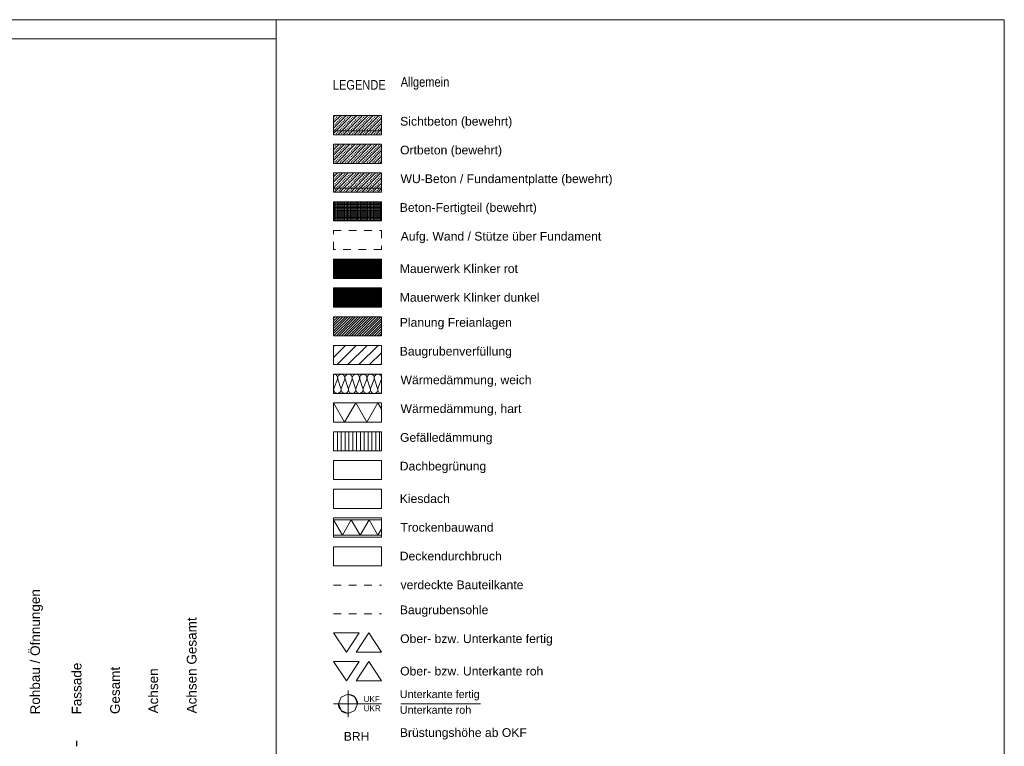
# Model space of a CAD drawing. Header units: metres. Extents: x -45.2 to 14.3, y -31.8 to 10.2.
# Tile 141 of 141: x 1.4 to 14.3, y 0.7 to 10.2. Entities that reach past the tile are written whole.
import ezdxf

# ---------------------------------------------------------------- set-up
doc = ezdxf.new("R2010")
doc.units = ezdxf.units.M
doc.header["$LTSCALE"] = 0.05
for name, pattern in [('ACAD_ISO02W101', [0.6, 0.48, -0.12]), ('gestrichelt - 02', [4, 2, -2]), ('VW-01 Strichlinie kurz', [2, 1, -1])]:
    doc.linetypes.add(name, pattern=pattern)
for name, color, linetype, lineweight, true_color in [('013_Beton und Stahlbetonarbeiten-310 Baugrube', 7, 'gestrichelt - 02', 9, 0xc0c0c0), ('021_DA-Gründach', 7, 'Continuous', 13, 0x555555), ('021_DA-Kiesschüttung', 7, 'Continuous', 13, 0x777777)]:
    doc.layers.add(name, color=color, linetype=linetype, lineweight=lineweight, true_color=true_color)
for name, color, linetype, lineweight in [('013_Beton und Stahlbetonarbeiten-320 Fundamente Aufg. Wände', 7, 'ACAD_ISO02W101', 9), ('014_Fassadenarbeiten-330 Mauerwerk 11.5cm', 7, 'Continuous', 9), ('AV1-Durchbruch', 7, 'Continuous', 5), ('AV1-Planrahmen', 7, 'Continuous', 9), ('Bemaßung-Bemaßung', 7, 'Continuous', 9), ('Keine', 7, 'Continuous', 9)]:
    doc.layers.add(name, color=color, linetype=linetype, lineweight=lineweight)
doc.styles.add('Arial', font='arial.ttf')
doc.styles.add('Arial Narrow', font='ARIALN.TTF')

# ---------------------------------------------------------------- blocks, each defined once
blk = doc.blocks.new('Group')
at = {"layer": 'AV1-Planrahmen', "color": 7}
blk.add_line((0.4045, 0.4155), (0.4045, 0.4205), dxfattribs=at)
at = {"layer": 'AV1-Planrahmen', "color": 7, "flags": 128}
for points in [[(-0.5945, -0.4205), (-0.5945, 0.4205), (0.5945, 0.4205), (0.5945, -0.4205)], [(-0.5695, -0.4155), (-0.5695, 0.4155), (0.4045, 0.4155), (0.4045, -0.4155)]]:
    blk.add_lwpolyline(points, close=True, dxfattribs=at)

msp = doc.modelspace()

# ---------------------------------------------------------------- linework, layer by layer
at = {"layer": '013_Beton und Stahlbetonarbeiten-310 Baugrube'}
msp.add_line((5.525, 2.475), (6.15, 2.475), dxfattribs=at)
at = {"layer": '013_Beton und Stahlbetonarbeiten-320 Fundamente Aufg. Wände'}
msp.add_lwpolyline([(6.15, 7.475), (6.15, 7.225), (5.525, 7.225), (5.525, 7.475)], close=True, dxfattribs=at)
at = {"layer": '014_Fassadenarbeiten-330 Mauerwerk 11.5cm', "color": 255, "linetype": 'Continuous', "lineweight": 9}
for p, q in [((5.525, 6.722), (5.528, 6.725)), ((5.525, 6.704), (5.545, 6.725)), ((5.525, 6.687), (5.563, 6.725)), ((5.525, 6.669), (5.581, 6.725)), ((5.525, 6.651), (5.598, 6.725)), ((5.525, 6.634), (5.616, 6.725)), ((5.525, 6.616), (5.634, 6.725)), ((5.525, 6.598), (5.651, 6.725)), ((5.525, 6.581), (5.669, 6.725)), ((5.525, 6.563), (5.687, 6.725)), ((5.525, 6.545), (5.704, 6.725)), ((5.525, 6.528), (5.722, 6.725)), ((5.525, 6.51), (5.74, 6.725)), ((5.525, 6.492), (5.758, 6.725)), ((5.525, 6.475), (5.775, 6.725)), ((5.543, 6.475), (5.793, 6.725)), ((5.561, 6.475), (5.811, 6.725)), ((5.578, 6.475), (5.828, 6.725)), ((5.596, 6.475), (5.846, 6.725)), ((5.614, 6.475), (5.864, 6.725)), ((5.631, 6.475), (5.881, 6.725)), ((5.649, 6.475), (5.899, 6.725)), ((5.667, 6.475), (5.917, 6.725)), ((5.684, 6.475), (5.934, 6.725)), ((5.702, 6.475), (5.952, 6.725)), ((5.72, 6.475), (5.97, 6.725)), ((5.737, 6.475), (5.987, 6.725)), ((5.755, 6.475), (6.005, 6.725)), ((5.773, 6.475), (6.023, 6.725)), ((5.79, 6.475), (6.04, 6.725)), ((5.808, 6.475), (6.058, 6.725)), ((5.826, 6.475), (6.076, 6.725)), ((5.843, 6.475), (6.093, 6.725)), ((5.861, 6.475), (6.111, 6.725)), ((5.879, 6.475), (6.129, 6.725)), ((5.896, 6.475), (6.146, 6.725)), ((5.914, 6.475), (6.15, 6.711)), ((5.932, 6.475), (6.15, 6.693)), ((5.949, 6.475), (6.15, 6.675)), ((5.967, 6.475), (6.15, 6.658)), ((5.985, 6.475), (6.15, 6.64)), ((6.002, 6.475), (6.15, 6.622)), ((6.02, 6.475), (6.15, 6.605)), ((6.038, 6.475), (6.15, 6.587)), ((6.056, 6.475), (6.15, 6.569)), ((6.073, 6.475), (6.15, 6.552)), ((6.091, 6.475), (6.15, 6.534)), ((6.109, 6.475), (6.15, 6.516)), ((6.126, 6.475), (6.15, 6.499)), ((6.144, 6.475), (6.15, 6.481))]:
    msp.add_line(p, q, dxfattribs=at)
at = {"layer": '014_Fassadenarbeiten-330 Mauerwerk 11.5cm'}
msp.add_lwpolyline([(5.525, 6.475), (5.525, 6.725), (6.15, 6.725), (6.15, 6.475)], close=True, dxfattribs=at)
at = {"layer": '021_DA-Gründach'}
msp.add_lwpolyline([(5.525, 4.475), (6.15, 4.475), (6.15, 4.225), (5.525, 4.225)], close=True, dxfattribs=at)
at = {"layer": '021_DA-Kiesschüttung'}
msp.add_lwpolyline([(5.525, 4.1), (6.15, 4.1), (6.15, 3.85), (5.525, 3.85)], close=True, dxfattribs=at)
at = {"layer": 'AV1-Durchbruch', "linetype": 'Continuous', "lineweight": 9}
msp.add_lwpolyline([(5.525, 3.35), (6.15, 3.35), (6.15, 3.1), (5.525, 3.1)], close=True, dxfattribs=at)
at = {"layer": 'Bemaßung-Bemaßung', "color": 0, "linetype": 'Continuous', "lineweight": -2}
msp.add_line((2.175, 0.746), (2.175, 0.816), dxfattribs=at)
at = {"layer": 'Keine', "color": 251, "linetype": 'Continuous', "lineweight": 13, "true_color": 0x4c4c4c}
for p, q in [((5.759, 8.975), (5.525, 8.741)), ((5.688, 8.975), (5.525, 8.811)), ((5.618, 8.975), (5.525, 8.882)), ((5.547, 8.975), (5.525, 8.953)), ((5.525, 8.914), (5.531, 8.921)), ((5.54, 8.93), (5.549, 8.938)), ((5.54, 8.859), (5.549, 8.868)), ((5.558, 8.947), (5.567, 8.956)), ((5.558, 8.876), (5.567, 8.885)), ((5.576, 8.965), (5.584, 8.974)), ((5.576, 8.894), (5.584, 8.903)), ((5.83, 8.975), (5.58, 8.725)), ((5.593, 8.912), (5.602, 8.921)), ((5.611, 8.93), (5.62, 8.938)), ((5.611, 8.859), (5.62, 8.868)), ((5.629, 8.947), (5.637, 8.956)), ((5.629, 8.876), (5.637, 8.885)), ((5.646, 8.965), (5.655, 8.974)), ((5.646, 8.894), (5.655, 8.903)), ((5.901, 8.975), (5.651, 8.725)), ((5.664, 8.912), (5.673, 8.921)), ((5.682, 8.93), (5.69, 8.938)), ((5.682, 8.859), (5.69, 8.868)), ((5.699, 8.947), (5.708, 8.956)), ((5.699, 8.876), (5.708, 8.885)), ((5.717, 8.965), (5.726, 8.974)), ((5.717, 8.894), (5.726, 8.903)), ((5.971, 8.975), (5.721, 8.725)), ((5.735, 8.912), (5.743, 8.921)), ((5.752, 8.93), (5.761, 8.938)), ((5.752, 8.859), (5.761, 8.868)), ((5.77, 8.947), (5.779, 8.956)), ((5.77, 8.876), (5.779, 8.885)), ((5.788, 8.965), (5.796, 8.974)), ((5.788, 8.894), (5.796, 8.903)), ((6.042, 8.975), (5.792, 8.725)), ((5.805, 8.912), (5.814, 8.921)), ((5.823, 8.93), (5.832, 8.938)), ((5.823, 8.859), (5.832, 8.868)), ((5.841, 8.947), (5.85, 8.956)), ((5.841, 8.876), (5.85, 8.885)), ((5.858, 8.965), (5.867, 8.974)), ((5.858, 8.894), (5.867, 8.903)), ((6.113, 8.975), (5.863, 8.725)), ((5.876, 8.912), (5.885, 8.921)), ((5.894, 8.93), (5.903, 8.938)), ((5.894, 8.859), (5.903, 8.868)), ((5.911, 8.947), (5.92, 8.956)), ((5.911, 8.876), (5.92, 8.885)), ((5.929, 8.965), (5.938, 8.974)), ((5.929, 8.894), (5.938, 8.903)), ((6.15, 8.941), (5.933, 8.725)), ((5.947, 8.912), (5.956, 8.921)), ((5.964, 8.93), (5.973, 8.938)), ((5.964, 8.859), (5.973, 8.868)), ((5.982, 8.947), (5.991, 8.956)), ((5.982, 8.876), (5.991, 8.885)), ((6, 8.965), (6.009, 8.974)), ((6, 8.894), (6.009, 8.903)), ((6.15, 8.871), (6.004, 8.725)), ((6.017, 8.912), (6.026, 8.921)), ((6.035, 8.93), (6.044, 8.938)), ((6.035, 8.859), (6.044, 8.868)), ((6.053, 8.947), (6.062, 8.956)), ((6.053, 8.876), (6.062, 8.885)), ((6.07, 8.965), (6.079, 8.974)), ((6.07, 8.894), (6.079, 8.903)), ((6.088, 8.912), (6.097, 8.921)), ((6.106, 8.93), (6.115, 8.938)), ((6.106, 8.859), (6.115, 8.868)), ((6.124, 8.947), (6.132, 8.956)), ((6.124, 8.876), (6.132, 8.885)), ((6.141, 8.965), (6.15, 8.973)), ((6.141, 8.894), (6.15, 8.903)), ((5.525, 8.843), (5.531, 8.85)), ((5.525, 8.773), (5.531, 8.779)), ((5.54, 8.788), (5.549, 8.797)), ((5.558, 8.806), (5.567, 8.815)), ((5.558, 8.735), (5.567, 8.744)), ((5.576, 8.823), (5.584, 8.832)), ((5.576, 8.753), (5.584, 8.762)), ((5.593, 8.841), (5.602, 8.85)), ((5.593, 8.77), (5.602, 8.779)), ((5.611, 8.788), (5.62, 8.797)), ((5.629, 8.806), (5.637, 8.815)), ((5.629, 8.735), (5.637, 8.744)), ((5.646, 8.823), (5.655, 8.832)), ((5.646, 8.753), (5.655, 8.762)), ((5.664, 8.841), (5.673, 8.85)), ((5.664, 8.77), (5.673, 8.779)), ((5.682, 8.788), (5.69, 8.797)), ((5.699, 8.806), (5.708, 8.815)), ((5.699, 8.735), (5.708, 8.744)), ((5.717, 8.823), (5.726, 8.832)), ((5.717, 8.753), (5.726, 8.762)), ((5.735, 8.841), (5.743, 8.85)), ((5.735, 8.77), (5.743, 8.779)), ((5.752, 8.788), (5.761, 8.797)), ((5.77, 8.806), (5.779, 8.815)), ((5.77, 8.735), (5.779, 8.744)), ((5.788, 8.823), (5.796, 8.832)), ((5.788, 8.753), (5.796, 8.762)), ((5.805, 8.841), (5.814, 8.85)), ((5.805, 8.77), (5.814, 8.779)), ((5.823, 8.788), (5.832, 8.797)), ((5.841, 8.806), (5.85, 8.815)), ((5.841, 8.735), (5.85, 8.744)), ((5.858, 8.823), (5.867, 8.832)), ((5.858, 8.753), (5.867, 8.762)), ((5.876, 8.841), (5.885, 8.85)), ((5.876, 8.77), (5.885, 8.779)), ((5.894, 8.788), (5.903, 8.797)), ((5.911, 8.806), (5.92, 8.815)), ((5.911, 8.735), (5.92, 8.744)), ((5.929, 8.823), (5.938, 8.832)), ((5.929, 8.753), (5.938, 8.762)), ((5.947, 8.841), (5.956, 8.85)), ((5.947, 8.77), (5.956, 8.779)), ((5.964, 8.788), (5.973, 8.797)), ((5.982, 8.806), (5.991, 8.815)), ((5.982, 8.735), (5.991, 8.744)), ((6, 8.823), (6.009, 8.832)), ((6, 8.753), (6.009, 8.762)), ((6.017, 8.841), (6.026, 8.85)), ((6.017, 8.77), (6.026, 8.779)), ((6.035, 8.788), (6.044, 8.797)), ((6.053, 8.806), (6.062, 8.815)), ((6.053, 8.735), (6.062, 8.744)), ((6.07, 8.823), (6.079, 8.832)), ((6.07, 8.753), (6.079, 8.762)), ((6.15, 8.8), (6.075, 8.725)), ((6.088, 8.841), (6.097, 8.85)), ((6.088, 8.77), (6.097, 8.779)), ((6.106, 8.788), (6.115, 8.797)), ((6.124, 8.806), (6.132, 8.815)), ((6.124, 8.735), (6.132, 8.744)), ((6.141, 8.823), (6.15, 8.832)), ((6.141, 8.753), (6.15, 8.761)), ((5.548, 8.725), (5.549, 8.726)), ((5.619, 8.725), (5.62, 8.726)), ((5.689, 8.725), (5.69, 8.726)), ((5.76, 8.725), (5.761, 8.726)), ((5.831, 8.725), (5.832, 8.726)), ((5.901, 8.725), (5.903, 8.726)), ((5.972, 8.725), (5.973, 8.726)), ((6.043, 8.725), (6.044, 8.726)), ((6.113, 8.725), (6.115, 8.726)), ((6.15, 8.729), (6.146, 8.725)), ((5.738, 8.6), (5.525, 8.387)), ((5.667, 8.6), (5.525, 8.458)), ((5.596, 8.6), (5.525, 8.528)), ((5.526, 8.6), (5.525, 8.599)), ((5.525, 8.561), (5.531, 8.567)), ((5.525, 8.49), (5.531, 8.496)), ((5.54, 8.576), (5.549, 8.585)), ((5.54, 8.505), (5.549, 8.514)), ((5.558, 8.594), (5.564, 8.6)), ((5.808, 8.6), (5.558, 8.35)), ((5.558, 8.523), (5.567, 8.532)), ((5.576, 8.541), (5.584, 8.549)), ((5.576, 8.47), (5.584, 8.479)), ((5.593, 8.558), (5.602, 8.567)), ((5.593, 8.488), (5.602, 8.496)), ((5.611, 8.576), (5.62, 8.585)), ((5.611, 8.505), (5.62, 8.514)), ((5.629, 8.594), (5.635, 8.6)), ((5.879, 8.6), (5.629, 8.35)), ((5.629, 8.523), (5.637, 8.532)), ((5.646, 8.541), (5.655, 8.549)), ((5.646, 8.47), (5.655, 8.479)), ((5.664, 8.558), (5.673, 8.567)), ((5.664, 8.488), (5.673, 8.496)), ((5.682, 8.576), (5.69, 8.585)), ((5.682, 8.505), (5.69, 8.514)), ((5.699, 8.594), (5.706, 8.6)), ((5.699, 8.523), (5.708, 8.532)), ((5.95, 8.6), (5.7, 8.35)), ((5.717, 8.541), (5.726, 8.549)), ((5.717, 8.47), (5.726, 8.479)), ((5.735, 8.558), (5.743, 8.567)), ((5.735, 8.488), (5.743, 8.496)), ((5.752, 8.576), (5.761, 8.585)), ((5.752, 8.505), (5.761, 8.514)), ((5.77, 8.594), (5.776, 8.6)), ((5.77, 8.523), (5.779, 8.532)), ((6.021, 8.6), (5.771, 8.35)), ((5.788, 8.541), (5.796, 8.549)), ((5.788, 8.47), (5.796, 8.479)), ((5.805, 8.558), (5.814, 8.567)), ((5.805, 8.488), (5.814, 8.496)), ((5.823, 8.576), (5.832, 8.585)), ((5.823, 8.505), (5.832, 8.514)), ((5.841, 8.594), (5.847, 8.6)), ((6.091, 8.6), (5.841, 8.35)), ((5.841, 8.523), (5.85, 8.532)), ((5.858, 8.541), (5.867, 8.549)), ((5.858, 8.47), (5.867, 8.479)), ((5.876, 8.558), (5.885, 8.567)), ((5.876, 8.488), (5.885, 8.496)), ((5.894, 8.576), (5.903, 8.585)), ((5.894, 8.505), (5.903, 8.514)), ((5.911, 8.594), (5.918, 8.6)), ((5.911, 8.523), (5.92, 8.532)), ((6.15, 8.588), (5.912, 8.35)), ((5.929, 8.541), (5.938, 8.549)), ((5.929, 8.47), (5.938, 8.479)), ((5.947, 8.558), (5.956, 8.567)), ((5.947, 8.488), (5.956, 8.496)), ((5.964, 8.576), (5.973, 8.585)), ((5.964, 8.505), (5.973, 8.514)), ((5.982, 8.594), (5.988, 8.6)), ((5.982, 8.523), (5.991, 8.532)), ((6.15, 8.517), (5.983, 8.35)), ((6, 8.541), (6.009, 8.549)), ((6, 8.47), (6.009, 8.479)), ((6.017, 8.558), (6.026, 8.567)), ((6.017, 8.488), (6.026, 8.496)), ((6.035, 8.576), (6.044, 8.585)), ((6.035, 8.505), (6.044, 8.514)), ((6.053, 8.594), (6.059, 8.6)), ((6.053, 8.523), (6.062, 8.532)), ((6.07, 8.541), (6.079, 8.549)), ((6.07, 8.47), (6.079, 8.479)), ((6.088, 8.558), (6.097, 8.567)), ((6.088, 8.488), (6.097, 8.496)), ((6.106, 8.576), (6.115, 8.585)), ((6.106, 8.505), (6.115, 8.514)), ((6.124, 8.594), (6.13, 8.6)), ((6.124, 8.523), (6.132, 8.532)), ((6.141, 8.541), (6.15, 8.549)), ((6.141, 8.47), (6.15, 8.478)), ((5.525, 8.419), (5.531, 8.426)), ((5.526, 8.35), (5.531, 8.355)), ((5.54, 8.435), (5.549, 8.443)), ((5.54, 8.364), (5.549, 8.373)), ((5.558, 8.452), (5.567, 8.461)), ((5.558, 8.381), (5.567, 8.39)), ((5.576, 8.399), (5.584, 8.408)), ((5.593, 8.417), (5.602, 8.426)), ((5.597, 8.35), (5.602, 8.355)), ((5.611, 8.435), (5.62, 8.443)), ((5.611, 8.364), (5.62, 8.373)), ((5.629, 8.452), (5.637, 8.461)), ((5.629, 8.381), (5.637, 8.39)), ((5.646, 8.399), (5.655, 8.408)), ((5.664, 8.417), (5.673, 8.426)), ((5.668, 8.35), (5.673, 8.355)), ((5.682, 8.435), (5.69, 8.443)), ((5.682, 8.364), (5.69, 8.373)), ((5.699, 8.452), (5.708, 8.461)), ((5.699, 8.381), (5.708, 8.39)), ((5.717, 8.399), (5.726, 8.408)), ((5.735, 8.417), (5.743, 8.426)), ((5.738, 8.35), (5.743, 8.355)), ((5.752, 8.435), (5.761, 8.443)), ((5.752, 8.364), (5.761, 8.373)), ((5.77, 8.452), (5.779, 8.461)), ((5.77, 8.381), (5.779, 8.39)), ((5.788, 8.399), (5.796, 8.408)), ((5.805, 8.417), (5.814, 8.426)), ((5.809, 8.35), (5.814, 8.355)), ((5.823, 8.435), (5.832, 8.443)), ((5.823, 8.364), (5.832, 8.373)), ((5.841, 8.452), (5.85, 8.461)), ((5.841, 8.381), (5.85, 8.39)), ((5.858, 8.399), (5.867, 8.408)), ((5.876, 8.417), (5.885, 8.426)), ((5.88, 8.35), (5.885, 8.355)), ((5.894, 8.435), (5.903, 8.443)), ((5.894, 8.364), (5.903, 8.373)), ((5.911, 8.452), (5.92, 8.461)), ((5.911, 8.381), (5.92, 8.39)), ((5.929, 8.399), (5.938, 8.408)), ((5.947, 8.417), (5.956, 8.426)), ((5.951, 8.35), (5.956, 8.355)), ((5.964, 8.435), (5.973, 8.443)), ((5.964, 8.364), (5.973, 8.373)), ((5.982, 8.452), (5.991, 8.461)), ((5.982, 8.381), (5.991, 8.39)), ((6, 8.399), (6.009, 8.408)), ((6.017, 8.417), (6.026, 8.426)), ((6.021, 8.35), (6.026, 8.355)), ((6.035, 8.435), (6.044, 8.443)), ((6.035, 8.364), (6.044, 8.373)), ((6.053, 8.452), (6.062, 8.461)), ((6.15, 8.446), (6.053, 8.35)), ((6.053, 8.381), (6.062, 8.39)), ((6.07, 8.399), (6.079, 8.408)), ((6.088, 8.417), (6.097, 8.426)), ((6.092, 8.35), (6.097, 8.355)), ((6.106, 8.435), (6.115, 8.443)), ((6.106, 8.364), (6.115, 8.373)), ((6.124, 8.452), (6.132, 8.461)), ((6.124, 8.381), (6.132, 8.39)), ((6.15, 8.376), (6.124, 8.35)), ((6.141, 8.399), (6.15, 8.408)), ((5.716, 8.225), (5.525, 8.033)), ((5.646, 8.225), (5.525, 8.104)), ((5.575, 8.225), (5.525, 8.175)), ((5.787, 8.225), (5.537, 7.975)), ((5.54, 8.222), (5.543, 8.225)), ((5.858, 8.225), (5.608, 7.975)), ((5.611, 8.222), (5.613, 8.225)), ((5.928, 8.225), (5.678, 7.975)), ((5.682, 8.222), (5.684, 8.225)), ((5.999, 8.225), (5.749, 7.975)), ((5.752, 8.222), (5.755, 8.225)), ((6.07, 8.225), (5.82, 7.975)), ((5.823, 8.222), (5.826, 8.225)), ((6.141, 8.225), (5.891, 7.975)), ((5.894, 8.222), (5.896, 8.225)), ((5.964, 8.222), (5.967, 8.225)), ((6.035, 8.222), (6.038, 8.225)), ((6.106, 8.222), (6.108, 8.225)), ((5.525, 8.207), (5.531, 8.214)), ((5.525, 8.136), (5.531, 8.143)), ((5.54, 8.152), (5.549, 8.161)), ((5.558, 8.169), (5.567, 8.178)), ((5.558, 8.099), (5.567, 8.107)), ((5.576, 8.187), (5.584, 8.196)), ((5.576, 8.116), (5.584, 8.125)), ((5.593, 8.205), (5.602, 8.214)), ((5.593, 8.134), (5.602, 8.143)), ((5.611, 8.152), (5.62, 8.161)), ((5.629, 8.169), (5.637, 8.178)), ((5.629, 8.099), (5.637, 8.107)), ((5.646, 8.187), (5.655, 8.196)), ((5.646, 8.116), (5.655, 8.125)), ((5.664, 8.205), (5.673, 8.214)), ((5.664, 8.134), (5.673, 8.143)), ((5.682, 8.152), (5.69, 8.161)), ((5.699, 8.169), (5.708, 8.178)), ((5.699, 8.099), (5.708, 8.107)), ((5.717, 8.187), (5.726, 8.196)), ((5.717, 8.116), (5.726, 8.125)), ((5.735, 8.205), (5.743, 8.214)), ((5.735, 8.134), (5.743, 8.143)), ((5.752, 8.152), (5.761, 8.161)), ((5.77, 8.169), (5.779, 8.178)), ((5.77, 8.099), (5.779, 8.107)), ((5.788, 8.187), (5.796, 8.196)), ((5.788, 8.116), (5.796, 8.125)), ((5.805, 8.205), (5.814, 8.214)), ((5.805, 8.134), (5.814, 8.143)), ((5.823, 8.152), (5.832, 8.161)), ((5.841, 8.169), (5.85, 8.178)), ((5.841, 8.099), (5.85, 8.107)), ((5.858, 8.187), (5.867, 8.196)), ((5.858, 8.116), (5.867, 8.125)), ((5.876, 8.205), (5.885, 8.214)), ((5.876, 8.134), (5.885, 8.143)), ((5.894, 8.152), (5.903, 8.161)), ((5.911, 8.169), (5.92, 8.178)), ((5.911, 8.099), (5.92, 8.107)), ((5.929, 8.187), (5.938, 8.196)), ((5.929, 8.116), (5.938, 8.125)), ((5.947, 8.205), (5.956, 8.214)), ((5.947, 8.134), (5.956, 8.143)), ((6.15, 8.164), (5.961, 7.975)), ((5.964, 8.152), (5.973, 8.161)), ((5.982, 8.169), (5.991, 8.178)), ((5.982, 8.099), (5.991, 8.107)), ((6, 8.187), (6.009, 8.196)), ((6, 8.116), (6.009, 8.125)), ((6.017, 8.205), (6.026, 8.214)), ((6.017, 8.134), (6.026, 8.143)), ((6.15, 8.093), (6.032, 7.975)), ((6.035, 8.152), (6.044, 8.161)), ((6.053, 8.169), (6.062, 8.178)), ((6.053, 8.099), (6.062, 8.107)), ((6.07, 8.187), (6.079, 8.196)), ((6.07, 8.116), (6.079, 8.125)), ((6.088, 8.205), (6.097, 8.214)), ((6.088, 8.134), (6.097, 8.143)), ((6.106, 8.152), (6.115, 8.161)), ((6.124, 8.169), (6.132, 8.178)), ((6.124, 8.099), (6.132, 8.107)), ((6.141, 8.187), (6.15, 8.196)), ((6.141, 8.116), (6.15, 8.125)), ((5.525, 8.066), (5.531, 8.072)), ((5.525, 7.995), (5.531, 8.001)), ((5.54, 8.081), (5.549, 8.09)), ((5.54, 8.01), (5.549, 8.019)), ((5.558, 8.028), (5.567, 8.037)), ((5.576, 8.046), (5.584, 8.054)), ((5.576, 7.975), (5.584, 7.984)), ((5.593, 8.063), (5.602, 8.072)), ((5.593, 7.993), (5.602, 8.001)), ((5.611, 8.081), (5.62, 8.09)), ((5.611, 8.01), (5.62, 8.019)), ((5.629, 8.028), (5.637, 8.037)), ((5.646, 8.046), (5.655, 8.054)), ((5.646, 7.975), (5.655, 7.984)), ((5.664, 8.063), (5.673, 8.072)), ((5.664, 7.993), (5.673, 8.001)), ((5.682, 8.081), (5.69, 8.09)), ((5.682, 8.01), (5.69, 8.019)), ((5.699, 8.028), (5.708, 8.037)), ((5.717, 8.046), (5.726, 8.054)), ((5.717, 7.975), (5.726, 7.984)), ((5.735, 8.063), (5.743, 8.072)), ((5.735, 7.993), (5.743, 8.001)), ((5.752, 8.081), (5.761, 8.09)), ((5.752, 8.01), (5.761, 8.019)), ((5.77, 8.028), (5.779, 8.037)), ((5.788, 8.046), (5.796, 8.054)), ((5.788, 7.975), (5.796, 7.984)), ((5.805, 8.063), (5.814, 8.072)), ((5.805, 7.993), (5.814, 8.001)), ((5.823, 8.081), (5.832, 8.09)), ((5.823, 8.01), (5.832, 8.019)), ((5.841, 8.028), (5.85, 8.037)), ((5.858, 8.046), (5.867, 8.054)), ((5.858, 7.975), (5.867, 7.984)), ((5.876, 8.063), (5.885, 8.072)), ((5.876, 7.993), (5.885, 8.001)), ((5.894, 8.081), (5.903, 8.09)), ((5.894, 8.01), (5.903, 8.019)), ((5.911, 8.028), (5.92, 8.037)), ((5.929, 8.046), (5.938, 8.054)), ((5.929, 7.975), (5.938, 7.984)), ((5.947, 8.063), (5.956, 8.072)), ((5.947, 7.993), (5.956, 8.001)), ((5.964, 8.081), (5.973, 8.09)), ((5.964, 8.01), (5.973, 8.019)), ((5.982, 8.028), (5.991, 8.037)), ((6, 8.046), (6.009, 8.054)), ((6, 7.975), (6.009, 7.984)), ((6.017, 8.063), (6.026, 8.072)), ((6.017, 7.993), (6.026, 8.001)), ((6.035, 8.081), (6.044, 8.09)), ((6.035, 8.01), (6.044, 8.019)), ((6.053, 8.028), (6.062, 8.037)), ((6.07, 8.046), (6.079, 8.054)), ((6.071, 7.975), (6.079, 7.984)), ((6.088, 8.063), (6.097, 8.072)), ((6.088, 7.993), (6.097, 8.001)), ((6.15, 8.022), (6.103, 7.975)), ((6.106, 8.081), (6.115, 8.09)), ((6.106, 8.01), (6.115, 8.019)), ((6.124, 8.028), (6.132, 8.037)), ((6.141, 8.046), (6.15, 8.054)), ((6.141, 7.975), (6.15, 7.983))]:
    msp.add_line(p, q, dxfattribs=at)
at = {"layer": 'Keine', "color": 8, "linetype": 'Continuous', "lineweight": 9, "true_color": 0x808080}
for p, q in [((5.537, 7.85), (5.537, 7.6)), ((5.556, 7.85), (5.556, 7.6)), ((5.575, 7.85), (5.575, 7.6)), ((5.594, 7.85), (5.594, 7.6)), ((5.612, 7.85), (5.612, 7.6)), ((5.631, 7.85), (5.631, 7.6)), ((5.65, 7.85), (5.65, 7.6)), ((5.669, 7.85), (5.669, 7.6)), ((5.687, 7.85), (5.687, 7.6)), ((5.706, 7.85), (5.706, 7.6)), ((5.725, 7.85), (5.725, 7.6)), ((5.744, 7.85), (5.744, 7.6)), ((5.762, 7.85), (5.762, 7.6)), ((5.781, 7.85), (5.781, 7.6)), ((5.8, 7.85), (5.8, 7.6)), ((5.819, 7.85), (5.819, 7.6)), ((5.837, 7.85), (5.837, 7.6)), ((5.856, 7.85), (5.856, 7.6)), ((5.875, 7.85), (5.875, 7.6)), ((5.894, 7.85), (5.894, 7.6)), ((5.912, 7.85), (5.912, 7.6)), ((5.931, 7.85), (5.931, 7.6)), ((5.95, 7.85), (5.95, 7.6)), ((5.969, 7.85), (5.969, 7.6)), ((5.987, 7.85), (5.987, 7.6)), ((6.006, 7.85), (6.006, 7.6)), ((6.025, 7.85), (6.025, 7.6)), ((6.044, 7.85), (6.044, 7.6)), ((6.062, 7.85), (6.062, 7.6)), ((6.081, 7.85), (6.081, 7.6)), ((6.1, 7.85), (6.1, 7.6)), ((6.119, 7.85), (6.119, 7.6)), ((6.137, 7.85), (6.137, 7.6)), ((5.525, 7.093), (5.531, 7.1)), ((5.525, 7.076), (5.549, 7.1)), ((5.525, 7.058), (5.567, 7.1)), ((5.525, 7.04), (5.584, 7.1)), ((5.525, 7.023), (5.602, 7.1)), ((5.525, 7.005), (5.62, 7.1)), ((5.525, 6.987), (5.638, 7.1)), ((5.525, 6.97), (5.655, 7.1)), ((5.525, 6.952), (5.673, 7.1)), ((5.525, 6.934), (5.691, 7.1)), ((5.525, 6.917), (5.708, 7.1)), ((5.525, 6.899), (5.726, 7.1)), ((5.525, 6.881), (5.744, 7.1)), ((5.525, 6.864), (5.761, 7.1)), ((5.529, 6.85), (5.779, 7.1)), ((5.547, 6.85), (5.797, 7.1)), ((5.564, 6.85), (5.814, 7.1)), ((5.582, 6.85), (5.832, 7.1)), ((5.6, 6.85), (5.85, 7.1)), ((5.617, 6.85), (5.867, 7.1)), ((5.635, 6.85), (5.885, 7.1)), ((5.653, 6.85), (5.903, 7.1)), ((5.67, 6.85), (5.92, 7.1)), ((5.688, 6.85), (5.938, 7.1)), ((5.706, 6.85), (5.956, 7.1)), ((5.723, 6.85), (5.973, 7.1)), ((5.741, 6.85), (5.991, 7.1)), ((5.759, 6.85), (6.009, 7.1)), ((5.776, 6.85), (6.026, 7.1)), ((5.794, 6.85), (6.044, 7.1)), ((5.812, 6.85), (6.062, 7.1)), ((5.829, 6.85), (6.079, 7.1)), ((5.847, 6.85), (6.097, 7.1)), ((5.865, 6.85), (6.115, 7.1)), ((5.883, 6.85), (6.133, 7.1)), ((5.9, 6.85), (6.15, 7.1)), ((5.918, 6.85), (6.15, 7.082)), ((5.936, 6.85), (6.15, 7.064)), ((5.953, 6.85), (6.15, 7.047)), ((5.971, 6.85), (6.15, 7.029)), ((5.989, 6.85), (6.15, 7.011)), ((6.006, 6.85), (6.15, 6.994)), ((6.024, 6.85), (6.15, 6.976)), ((6.042, 6.85), (6.15, 6.958)), ((6.059, 6.85), (6.15, 6.941)), ((6.077, 6.85), (6.15, 6.923)), ((6.095, 6.85), (6.15, 6.905)), ((6.112, 6.85), (6.15, 6.887)), ((6.13, 6.85), (6.15, 6.87)), ((6.148, 6.85), (6.15, 6.852))]:
    msp.add_line(p, q, dxfattribs=at)
at = {"layer": 'Keine', "color": 8, "linetype": 'Continuous', "lineweight": 13, "true_color": 0x808080}
for p, q in [((5.525, 7.831), (6.15, 7.831)), ((5.525, 7.812), (6.15, 7.812)), ((5.525, 7.794), (6.15, 7.794)), ((5.525, 7.775), (6.15, 7.775)), ((5.525, 7.756), (6.15, 7.756)), ((5.525, 7.737), (6.15, 7.737)), ((5.525, 7.719), (6.15, 7.719)), ((5.525, 7.7), (6.15, 7.7)), ((5.525, 7.681), (6.15, 7.681)), ((5.525, 7.662), (6.15, 7.662)), ((5.525, 7.644), (6.15, 7.644)), ((5.525, 7.625), (6.15, 7.625)), ((5.525, 7.606), (6.15, 7.606))]:
    msp.add_line(p, q, dxfattribs=at)
at = {"layer": 'Keine', "color": 9, "linetype": 'Continuous', "lineweight": 9, "true_color": 0xc0c0c0}
for p, q in [((5.745, 6.35), (5.525, 6.13)), ((5.712, 6.35), (5.525, 6.163)), ((5.679, 6.35), (5.525, 6.196)), ((5.645, 6.35), (5.525, 6.229)), ((5.612, 6.35), (5.525, 6.262)), ((5.579, 6.35), (5.525, 6.296)), ((5.546, 6.35), (5.525, 6.329)), ((5.778, 6.35), (5.528, 6.1)), ((5.811, 6.35), (5.561, 6.1)), ((5.844, 6.35), (5.594, 6.1)), ((5.877, 6.35), (5.627, 6.1)), ((5.911, 6.35), (5.661, 6.1)), ((5.944, 6.35), (5.694, 6.1)), ((5.977, 6.35), (5.727, 6.1)), ((6.01, 6.35), (5.76, 6.1)), ((6.043, 6.35), (5.793, 6.1)), ((6.076, 6.35), (5.826, 6.1)), ((6.109, 6.35), (5.859, 6.1)), ((6.143, 6.35), (5.893, 6.1)), ((6.15, 6.324), (5.926, 6.1)), ((6.15, 6.291), (5.959, 6.1)), ((6.15, 6.258), (5.992, 6.1)), ((6.15, 6.225), (6.025, 6.1)), ((6.15, 6.191), (6.058, 6.1)), ((6.15, 6.158), (6.092, 6.1)), ((6.15, 6.125), (6.125, 6.1)), ((5.525, 4.6), (5.525, 4.85)), ((5.575, 4.6), (5.575, 4.85)), ((5.625, 4.6), (5.625, 4.85)), ((5.675, 4.6), (5.675, 4.85)), ((5.725, 4.6), (5.725, 4.85)), ((5.775, 4.6), (5.775, 4.85)), ((5.825, 4.6), (5.825, 4.85)), ((5.875, 4.6), (5.875, 4.85)), ((5.925, 4.6), (5.925, 4.85)), ((5.975, 4.6), (5.975, 4.85)), ((6.025, 4.6), (6.025, 4.85)), ((6.075, 4.6), (6.075, 4.85)), ((6.125, 4.6), (6.125, 4.85))]:
    msp.add_line(p, q, dxfattribs=at)
at = {"layer": 'Keine', "color": 7, "linetype": 'Continuous', "lineweight": 9}
for p, q in [((5.525, 5.962), (5.538, 5.975)), ((5.525, 5.82), (5.679, 5.975)), ((5.571, 5.725), (5.821, 5.975)), ((5.712, 5.725), (5.962, 5.975)), ((5.854, 5.725), (6.104, 5.975)), ((5.995, 5.725), (6.15, 5.88)), ((6.137, 5.725), (6.15, 5.738)), ((5.713, 1.475), (5.713, 1.125)), ((5.525, 1.3), (6.15, 1.3)), ((6.4, 1.3), (7.443, 1.3))]:
    msp.add_line(p, q, dxfattribs=at)
at = {"layer": 'Keine', "color": 7, "linetype": 'VW-01 Strichlinie kurz', "lineweight": 9}
msp.add_line((5.525, 2.85), (6.15, 2.85), dxfattribs=at)
at = {"layer": 'Keine', "color": 7, "linetype": 'Continuous', "lineweight": 9}
for points in [[(5.525, 8.975), (6.15, 8.975), (6.15, 8.725), (5.525, 8.725)], [(5.525, 8.6), (6.15, 8.6), (6.15, 8.35), (5.525, 8.35)], [(5.525, 8.225), (6.15, 8.225), (6.15, 7.975), (5.525, 7.975)], [(5.525, 8.025), (6.15, 8.025), (6.15, 7.975), (5.525, 7.975)], [(5.525, 7.85), (6.15, 7.85), (6.15, 7.6), (5.525, 7.6)], [(5.525, 6.85), (5.525, 7.1), (6.15, 7.1), (6.15, 6.85)], [(5.525, 6.1), (5.525, 6.35), (6.15, 6.35), (6.15, 6.1)], [(5.525, 5.725), (5.525, 5.975), (6.15, 5.975), (6.15, 5.725)], [(5.525, 5.35), (6.15, 5.35), (6.15, 5.6), (5.525, 5.6)], [(5.525, 4.975), (6.15, 4.975), (6.15, 5.225), (5.525, 5.225)], [(5.525, 4.6), (6.15, 4.6), (6.15, 4.85), (5.525, 4.85)], [(5.525, 4.225), (6.15, 4.225), (6.15, 4.475), (5.525, 4.475)], [(5.525, 3.85), (6.15, 3.85), (6.15, 4.1), (5.525, 4.1)], [(6.15, 3.7), (6.15, 3.725), (5.525, 3.725), (5.525, 3.7)], [(5.525, 3.475), (6.15, 3.475), (6.15, 3.725), (5.525, 3.725)], [(6.15, 3.475), (6.15, 3.5), (5.525, 3.5), (5.525, 3.475)], [(5.525, 3.1), (6.15, 3.1), (6.15, 3.35), (5.525, 3.35)], [(5.525, 2.225), (5.692, 1.975), (5.859, 2.225)], [(5.817, 1.975), (5.984, 2.225), (6.15, 1.975)], [(5.525, 1.85), (5.692, 1.6), (5.859, 1.85)], [(5.817, 1.6), (5.984, 1.85), (6.15, 1.6)], [(5.713, 1.175), (5.624, 1.212), (5.588, 1.3), (5.624, 1.388), (5.712, 1.425), (5.801, 1.389), (5.838, 1.3), (5.801, 1.212)]]:
    msp.add_lwpolyline(points, close=True, dxfattribs=at)
at = {"layer": 'Keine', "color": 253, "linetype": 'Continuous', "lineweight": 9, "true_color": 0xa6a6a6}
for points in [[(5.525, 8.775), (6.15, 8.775), (6.15, 8.725), (5.525, 8.725)], [(5.525, 4.85), (6.15, 4.85), (6.15, 4.6), (5.525, 4.6)]]:
    msp.add_lwpolyline(points, close=True, dxfattribs=at)
for points in [[(5.716, 5.412), (5.716, 5.412), (5.718, 5.404), (5.718, 5.396), (5.717, 5.387), (5.714, 5.379), (5.71, 5.371), (5.705, 5.365), (5.698, 5.359), (5.698, 5.359), (5.691, 5.355), (5.683, 5.352), (5.674, 5.35), (5.666, 5.35), (5.657, 5.352), (5.649, 5.355), (5.642, 5.359), (5.642, 5.359), (5.636, 5.365), (5.63, 5.371), (5.626, 5.379), (5.623, 5.387), (5.622, 5.396), (5.623, 5.404), (5.625, 5.412), (5.671, 5.537), (5.671, 5.537), (5.673, 5.546), (5.673, 5.554), (5.672, 5.563), (5.669, 5.571), (5.665, 5.579), (5.66, 5.585), (5.653, 5.591), (5.653, 5.591), (5.646, 5.595), (5.638, 5.598), (5.63, 5.6), (5.621, 5.6), (5.613, 5.598), (5.604, 5.595), (5.597, 5.591), (5.597, 5.591), (5.591, 5.585), (5.585, 5.579), (5.581, 5.571), (5.579, 5.563), (5.577, 5.554), (5.578, 5.546), (5.58, 5.537), (5.62, 5.412), (5.62, 5.412), (5.622, 5.404), (5.622, 5.396), (5.621, 5.387), (5.618, 5.379), (5.614, 5.371), (5.609, 5.365), (5.602, 5.359), (5.602, 5.359), (5.595, 5.355), (5.587, 5.352), (5.579, 5.35), (5.57, 5.35), (5.562, 5.352), (5.554, 5.355), (5.546, 5.359), (5.546, 5.359), (5.54, 5.365), (5.534, 5.371), (5.53, 5.379), (5.528, 5.387), (5.527, 5.396), (5.527, 5.404), (5.529, 5.412), (5.575, 5.537), (5.575, 5.537), (5.577, 5.546), (5.577, 5.554), (5.576, 5.563), (5.573, 5.571), (5.569, 5.579), (5.564, 5.585), (5.557, 5.591), (5.55, 5.595), (5.542, 5.598), (5.533, 5.6), (5.525, 5.6)], [(5.529, 5.412), (5.527, 5.404), (5.527, 5.395), (5.528, 5.386), (5.531, 5.377), (5.536, 5.37), (5.542, 5.363), (5.549, 5.357), (5.557, 5.353), (5.565, 5.351), (5.574, 5.35), (5.583, 5.351), (5.592, 5.353), (5.6, 5.357), (5.607, 5.363), (5.613, 5.37), (5.618, 5.377), (5.621, 5.386), (5.622, 5.395), (5.622, 5.404), (5.62, 5.412), (5.58, 5.537), (5.58, 5.537), (5.578, 5.546), (5.577, 5.555), (5.579, 5.564), (5.582, 5.573), (5.587, 5.58), (5.593, 5.587), (5.6, 5.593), (5.608, 5.597), (5.616, 5.599), (5.625, 5.6), (5.634, 5.599), (5.643, 5.597), (5.651, 5.593), (5.658, 5.587), (5.664, 5.58), (5.668, 5.573), (5.672, 5.564), (5.673, 5.555), (5.673, 5.546), (5.671, 5.537), (5.625, 5.412), (5.625, 5.412), (5.623, 5.404), (5.622, 5.395), (5.624, 5.386), (5.627, 5.377), (5.631, 5.37), (5.637, 5.363), (5.644, 5.357), (5.653, 5.353), (5.661, 5.351), (5.67, 5.35), (5.679, 5.351), (5.688, 5.353), (5.696, 5.357), (5.703, 5.363), (5.709, 5.37), (5.713, 5.377), (5.716, 5.386), (5.718, 5.395), (5.718, 5.404), (5.716, 5.412), (5.675, 5.537), (5.675, 5.537), (5.674, 5.546), (5.673, 5.555), (5.675, 5.564), (5.678, 5.573), (5.682, 5.58), (5.688, 5.587), (5.695, 5.593), (5.703, 5.597), (5.712, 5.599), (5.721, 5.6), (5.73, 5.599), (5.739, 5.597), (5.747, 5.593), (5.754, 5.587), (5.76, 5.58), (5.764, 5.573), (5.767, 5.564), (5.769, 5.555), (5.768, 5.546), (5.767, 5.537), (5.72, 5.412), (5.72, 5.412), (5.718, 5.404), (5.718, 5.395), (5.72, 5.386), (5.723, 5.377), (5.727, 5.37), (5.733, 5.363), (5.74, 5.357), (5.748, 5.353), (5.757, 5.351), (5.766, 5.35), (5.775, 5.351), (5.783, 5.353), (5.791, 5.357), (5.799, 5.363), (5.805, 5.37), (5.809, 5.377), (5.812, 5.386), (5.814, 5.395), (5.813, 5.404), (5.811, 5.412), (5.771, 5.537), (5.771, 5.537), (5.769, 5.546), (5.769, 5.555), (5.77, 5.564), (5.773, 5.573), (5.778, 5.58), (5.784, 5.587), (5.791, 5.593), (5.799, 5.597), (5.808, 5.599), (5.817, 5.6), (5.826, 5.599), (5.834, 5.597), (5.842, 5.593), (5.849, 5.587), (5.855, 5.58), (5.86, 5.573), (5.863, 5.564), (5.864, 5.555), (5.864, 5.546), (5.862, 5.537), (5.816, 5.412), (5.816, 5.412), (5.814, 5.404), (5.814, 5.395), (5.815, 5.386), (5.818, 5.377), (5.823, 5.37), (5.829, 5.363), (5.836, 5.357), (5.844, 5.353), (5.853, 5.351), (5.862, 5.35), (5.871, 5.351), (5.879, 5.353), (5.887, 5.357), (5.894, 5.363), (5.9, 5.37), (5.905, 5.377), (5.908, 5.386), (5.909, 5.395), (5.909, 5.404), (5.907, 5.412), (5.867, 5.537), (5.867, 5.537), (5.865, 5.546), (5.865, 5.555), (5.866, 5.564), (5.869, 5.573), (5.874, 5.58), (5.88, 5.587), (5.887, 5.593), (5.895, 5.597), (5.904, 5.599), (5.912, 5.6), (5.921, 5.599), (5.93, 5.597), (5.938, 5.593), (5.945, 5.587), (5.951, 5.58), (5.956, 5.573), (5.959, 5.564), (5.96, 5.555), (5.96, 5.546), (5.958, 5.537), (5.912, 5.412), (5.912, 5.412), (5.91, 5.404), (5.91, 5.395), (5.911, 5.386), (5.914, 5.377), (5.919, 5.37), (5.925, 5.363), (5.932, 5.357), (5.94, 5.353), (5.948, 5.351), (5.957, 5.35), (5.966, 5.351), (5.975, 5.353), (5.983, 5.357), (5.99, 5.363), (5.996, 5.37), (6.001, 5.377), (6.004, 5.386), (6.005, 5.395), (6.005, 5.404), (6.003, 5.412), (5.963, 5.537), (5.963, 5.537), (5.961, 5.546), (5.961, 5.555), (5.962, 5.564), (5.965, 5.573), (5.97, 5.58), (5.976, 5.587), (5.983, 5.593), (5.991, 5.597), (5.999, 5.599), (6.008, 5.6), (6.017, 5.599), (6.026, 5.597), (6.034, 5.593), (6.041, 5.587), (6.047, 5.58), (6.052, 5.573), (6.055, 5.564), (6.056, 5.555), (6.056, 5.546), (6.054, 5.537)], [(5.816, 5.412), (5.814, 5.404), (5.814, 5.396), (5.815, 5.387), (5.818, 5.379), (5.822, 5.371), (5.827, 5.365), (5.834, 5.359), (5.834, 5.359), (5.841, 5.355), (5.849, 5.352), (5.857, 5.35), (5.866, 5.35), (5.874, 5.352), (5.882, 5.355), (5.89, 5.359), (5.89, 5.359), (5.896, 5.365), (5.901, 5.371), (5.906, 5.379), (5.908, 5.387), (5.909, 5.396), (5.909, 5.404), (5.907, 5.412), (5.867, 5.537), (5.867, 5.537), (5.865, 5.546), (5.865, 5.554), (5.866, 5.563), (5.869, 5.571), (5.873, 5.579), (5.878, 5.585), (5.884, 5.591), (5.884, 5.591), (5.892, 5.595), (5.9, 5.598), (5.908, 5.6), (5.917, 5.6), (5.925, 5.598), (5.933, 5.595), (5.941, 5.591), (5.941, 5.591), (5.947, 5.585), (5.952, 5.579), (5.956, 5.571), (5.959, 5.563), (5.96, 5.554), (5.96, 5.546), (5.958, 5.537), (5.912, 5.412), (5.912, 5.412), (5.91, 5.404), (5.91, 5.396), (5.911, 5.387), (5.913, 5.379), (5.917, 5.371), (5.923, 5.365), (5.929, 5.359), (5.929, 5.359), (5.937, 5.355), (5.945, 5.352), (5.953, 5.35), (5.962, 5.35), (5.97, 5.352), (5.978, 5.355), (5.985, 5.359), (5.985, 5.359), (5.992, 5.365), (5.997, 5.371), (6.001, 5.379), (6.004, 5.387), (6.005, 5.396), (6.005, 5.404), (6.003, 5.412), (5.963, 5.537), (5.963, 5.537), (5.961, 5.546), (5.96, 5.554), (5.962, 5.563), (5.964, 5.571), (5.968, 5.579), (5.974, 5.585), (5.98, 5.591), (5.98, 5.591), (5.988, 5.595), (5.996, 5.598), (6.004, 5.6), (6.013, 5.6), (6.021, 5.598), (6.029, 5.595), (6.036, 5.591), (6.036, 5.591), (6.043, 5.585), (6.048, 5.579), (6.052, 5.571), (6.055, 5.563), (6.056, 5.554), (6.056, 5.546), (6.054, 5.537), (6.008, 5.412), (6.008, 5.412), (6.006, 5.404), (6.005, 5.396), (6.006, 5.387), (6.009, 5.379), (6.013, 5.371), (6.019, 5.365), (6.025, 5.359), (6.025, 5.359), (6.032, 5.355), (6.04, 5.352), (6.049, 5.35), (6.057, 5.35), (6.066, 5.352), (6.074, 5.355), (6.081, 5.359), (6.081, 5.359), (6.088, 5.365), (6.093, 5.371), (6.097, 5.379), (6.1, 5.387), (6.101, 5.396), (6.101, 5.404), (6.099, 5.412), (6.058, 5.537), (6.058, 5.537), (6.057, 5.546), (6.056, 5.554), (6.057, 5.562), (6.06, 5.57), (6.064, 5.578), (6.069, 5.584), (6.069, 5.584), (6.075, 5.59), (6.082, 5.595), (6.09, 5.598), (6.098, 5.6), (6.106, 5.6), (6.115, 5.599), (6.115, 5.599), (6.123, 5.596), (6.13, 5.592), (6.137, 5.587), (6.142, 5.581), (6.147, 5.574), (6.15, 5.566)], [(6.15, 5.538), (6.15, 5.537), (6.103, 5.412), (6.103, 5.412), (6.101, 5.404), (6.101, 5.395), (6.103, 5.386), (6.106, 5.377), (6.11, 5.369), (6.117, 5.363), (6.124, 5.357), (6.132, 5.353), (6.141, 5.351), (6.15, 5.35)], [(6.15, 5.566), (6.151, 5.559), (6.152, 5.552), (6.151, 5.545), (6.15, 5.538)], [(5.525, 5.41), (5.526, 5.402), (5.526, 5.394), (5.525, 5.385)], [(5.525, 5.225), (5.669, 4.975), (5.813, 5.225), (5.958, 4.975), (6.102, 5.225), (6.15, 5.142)], [(5.525, 3.7), (5.64, 3.5), (5.756, 3.7), (5.871, 3.5), (5.987, 3.7), (6.102, 3.5), (6.15, 3.583)]]:
    msp.add_lwpolyline(points, dxfattribs=at)
at = {"layer": 'Keine', "color": 7, "linetype": 'Continuous', "lineweight": 9}
for points in [[(5.838, 1.3), (5.836, 1.322), (5.83, 1.343), (5.821, 1.363), (5.808, 1.381), (5.793, 1.396), (5.775, 1.408), (5.755, 1.418), (5.734, 1.423), (5.713, 1.425)], [(5.588, 1.3), (5.59, 1.279), (5.595, 1.257), (5.604, 1.238), (5.617, 1.22), (5.632, 1.204), (5.65, 1.192), (5.67, 1.183), (5.691, 1.177), (5.713, 1.175)]]:
    msp.add_lwpolyline(points, dxfattribs=at)

# ---------------------------------------------------------------- block references
at = {"layer": 'Keine', "color": 7, "transparency": 33554687, "xscale": 50, "yscale": 50, "zscale": 50}
msp.add_blockref('Group', (-15.45, -10.8), dxfattribs=at)

# ---------------------------------------------------------------- texts
at = {"layer": 'Bemaßung-Bemaßung', "attachment_point": 7, "rotation": 90, "style": 'Arial'}
for s, insert, char_height in [('Rohbau / Öfnnungen', (1.732, 1.161), 0.12609), ('Fassade', (2.237, 1.161), 0.1261), ('Gesamt', (2.738, 1.166), 0.1261)]:
    msp.add_mtext(s, dxfattribs=dict(at, insert=insert, char_height=char_height))
at = {"layer": 'Bemaßung-Bemaßung', "color": 1, "true_color": 0xff0000, "attachment_point": 7, "rotation": 90, "style": 'Arial'}
for s, insert, char_height in [('Achsen Gesamt', (3.738, 1.175), 0.12609), ('Achsen', (3.237, 1.175), 0.1261)]:
    msp.add_mtext(s, dxfattribs=dict(at, insert=insert, char_height=char_height))
at = {"layer": 'Keine', "color": 7, "attachment_point": 7}
for s, insert, char_height, style in [('LEGENDE', (5.514, 9.31), 0.1261, 'Arial Narrow'), ('Sichtbeton (bewehrt)', (6.393, 8.809), 0.11348, 'Arial'), ('Ortbeton (bewehrt)', (6.392, 8.434), 0.11348, 'Arial'), ('WU-Beton / Fundamentplatte (bewehrt)', (6.398, 8.059), 0.11348, 'Arial'), ('Beton-Fertigteil (bewehrt)', (6.388, 7.684), 0.11348, 'Arial'), ('Aufg. Wand / Stütze über Fundament', (6.4, 7.309), 0.11348, 'Arial'), ('Mauerwerk Klinker rot', (6.388, 6.919), 0.11348, 'Arial'), ('Mauerwerk Klinker dunkel', (6.388, 6.544), 0.11348, 'Arial'), ('Planung Freianlagen', (6.388, 6.185), 0.11348, 'Arial'), ('Baugrubenverfüllung', (6.388, 5.809), 0.11348, 'Arial'), ('Wärmedämmung, weich', (6.398, 5.435), 0.11348, 'Arial'), ('Wärmedämmung, hart', (6.398, 5.06), 0.11348, 'Arial'), ('Gefälledämmung', (6.391, 4.684), 0.11348, 'Arial'), ('Dachbegrünung', (6.388, 4.31), 0.11348, 'Arial'), ('Kiesdach', (6.388, 3.919), 0.1135, 'Arial'), ('Trockenbauwand', (6.396, 3.544), 0.11348, 'Arial'), ('Deckendurchbruch', (6.388, 3.169), 0.11348, 'Arial'), ('verdeckte Bauteilkante', (6.398, 2.794), 0.11348, 'Arial'), ('Baugrubensohle', (6.389, 2.435), 0.11348, 'Arial'), ('Ober- bzw. Unterkante fertig', (6.393, 2.059), 0.11348, 'Arial'), ('Ober- bzw. Unterkante roh', (6.393, 1.668), 0.11348, 'Arial'), ('UKF', (5.916, 1.324), 0.0757, 'Arial'), ('Unterkante fertig', (6.389, 1.345), 0.10087, 'Arial'), ('UKR', (5.916, 1.202), 0.0757, 'Arial'), ('Unterkante roh', (6.389, 1.169), 0.10087, 'Arial'), ('BRH', (5.657, 0.819), 0.1135, 'Arial'), ('Brüstungshöhe ab OKF', (6.389, 0.834), 0.11348, 'Arial')]:
    msp.add_mtext(s, dxfattribs=dict(at, insert=insert, char_height=char_height, style=style))
at = {"layer": 'Keine', "color": 253, "true_color": 0xa6a6a6, "insert": (6.4, 9.312), "char_height": 0.1261, "attachment_point": 7, "style": 'Arial Narrow'}
msp.add_mtext('Allgemein', dxfattribs=at)

doc.saveas('drawing.dxf')
